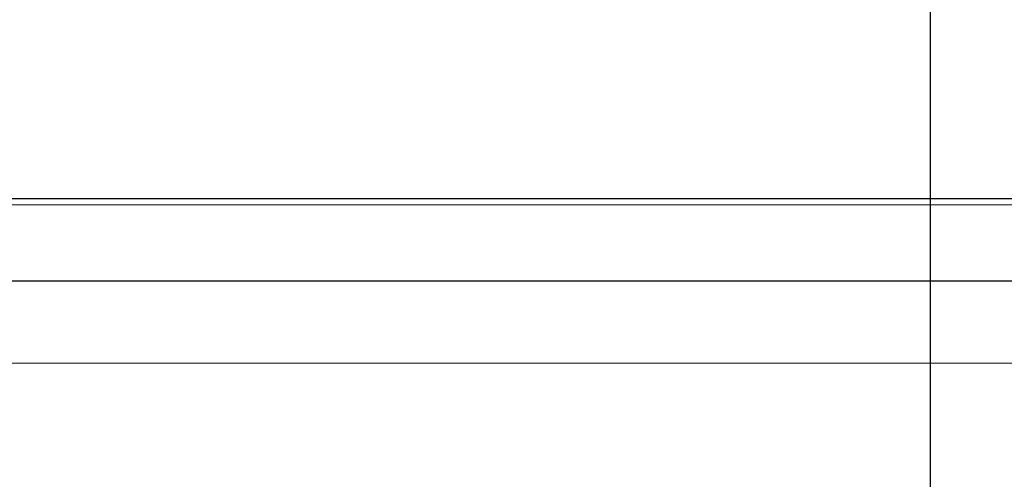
# Model space of a CAD drawing. Extents: x 18893 to 3351893, y -610358 to 406739.
# Tile 102 of 256: x 2110980 to 2124422, y -21115 to -14835. Entities that reach past the tile are written whole.
import ezdxf

# ---------------------------------------------------------------- set-up
doc = ezdxf.new("R2010")
doc.units = 0
doc.header["$LTSCALE"] = 800
doc.header["$MEASUREMENT"] = 0
for name, pattern in [('CENTER', [2, 1.25, -0.25, 0.25, -0.25]), ('CONTINOUS', [0]), ('PHANTOM', [2.5, 1.25, -0.25, 0.25, -0.25, 0.25, -0.25])]:
    doc.linetypes.add(name, pattern=pattern)
doc.layers.get('0').update_dxf_attribs({"linetype": 'CONTINUOUS'})
doc.layers.add('grid-20m', color=53, linetype='CONTINUOUS')
doc.layers.add('KEY PLAN', color=251, linetype='CONTINUOUS')

msp = doc.modelspace()

# ---------------------------------------------------------------- linework, layer by layer
at = {"color": 8, "linetype": 'CENTER', "ltscale": 5000}
for p, q in [((2039062.75, -17277.67), (2201338.64, -17277.67)), ((2039062.75, -18402.67), (2201338.64, -18402.67))]:
    msp.add_line(p, q, dxfattribs=at)
at = {"layer": 'grid-20m', "linetype": 'PHANTOM', "ltscale": 12000}
msp.add_line((2123407.97, 80115.86), (2123407.97, -62789.76), dxfattribs=at)
at = {"layer": 'KEY PLAN', "linetype": 'CONTINOUS', "lineweight": 15}
for p, q in [((2151334.97, -17364.25), (2077976.2, -17364.25)), ((2039062.75, -19527.67), (2201338.64, -19527.67))]:
    msp.add_line(p, q, dxfattribs=at)

doc.saveas('drawing.dxf')
